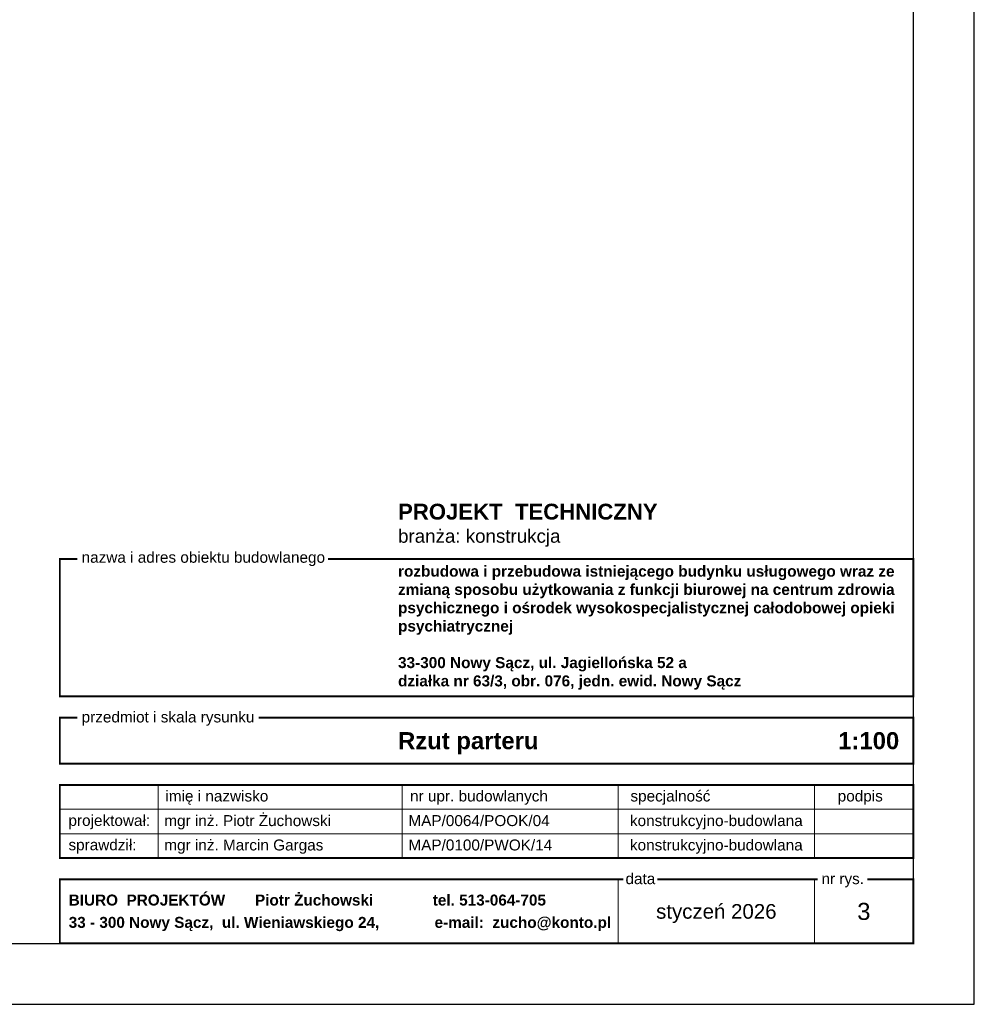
# Model space of a CAD drawing. Header units: inches. Extents: x 201967 to 338763, y -32705 to 30884.
# Tile 137 of 236: x 322512 to 324078, y 2834 to 4450. Entities that reach past the tile are written whole.
import ezdxf
from ezdxf.enums import TextEntityAlignment as Align

# ---------------------------------------------------------------- set-up
doc = ezdxf.new("R2010")
doc.units = ezdxf.units.IN
doc.header["$MEASUREMENT"] = 0
doc.layers.add('80 TABELA 1', color=7, linetype='Continuous', lineweight=18)
doc.styles.add('Arial-Bold', font='arialbd.ttf')
doc.styles.add('arialcce', font='arial.ttf')

# ---------------------------------------------------------------- blocks, each defined once
blk = doc.blocks.new('tabelka Jagielońska')
at = {"linetype": 'Continuous'}
for p, q in [((-1238.6, 260), (-1238.6, 140)), ((-838.8, 260), (-838.8, 140)), ((-484, 260), (-484, 140)), ((-162.4, 260), (-162.4, 140)), ((0, 220), (-1400, 220)), ((0, 180), (-1400, 180)), ((-484, 105), (-484, 0)), ((-162.4, 105), (-162.4, 0.6))]:
    blk.add_line(p, q, dxfattribs=at)
at = {"linetype": 'Continuous', "const_width": 3}
for points in [[(-1371.7, 630.8), (-1400, 630.8), (-1400, 405.4), (0, 405.4), (0, 630.8), (-960.2, 630.8)], [(-1371.7, 370.4), (-1400, 370.4), (-1400, 295), (0, 295), (0, 370.4), (-1073.9, 370.4)], [(-476, 105), (-1400, 105), (-1400, 0), (0, 0), (0, 105), (-75.3, 105)], [(-156.8, 105), (-419.9, 105)]]:
    blk.add_lwpolyline(points, dxfattribs=at)
blk.add_lwpolyline([(-1400, 140), (0, 140), (0, 260), (-1400, 260)], close=True, dxfattribs=at)
at = {"linetype": 'Continuous'}
for s, style, p in [('nazwa i adres obiektu budowlanego', 'arialcce', (-1364.4, 624.7)), ('przedmiot i skala rysunku', 'arialcce', (-1364.4, 362.6)), ('imię i nazwisko', 'arialcce', (-1227, 232.9)), ('nr upr. budowlanych', 'arialcce', (-825.6, 232.9)), ('specjalność', 'arialcce', (-464.1, 232.9)), ('podpis', 'arialcce', (-124.1, 232.9)), ('projektował:', 'arialcce', (-1386, 192.8)), ('mgr inż. Piotr Żuchowski', 'arialcce', (-1228.8, 192.5)), ('MAP/0064/POOK/04', 'arialcce', (-828.3, 192.5)), ('konstrukcyjno-budowlana', 'arialcce', (-464.9, 192.5)), ('sprawdził:', 'arialcce', (-1386, 152.8)), ('mgr inż. Marcin Gargas', 'arialcce', (-1228.8, 152.5)), ('MAP/0100/PWOK/14', 'arialcce', (-828.3, 152.5)), ('konstrukcyjno-budowlana', 'arialcce', (-464.9, 152.5)), ('data', 'arialcce', (-472.2, 97.2)), ('nr rys.', 'arialcce', (-150.7, 97.2)), ('BIURO  PROJEKTÓW       Piotr Żuchowski              tel. 513-064-705', 'Arial-Bold', (-1385.6, 62.1)), ('33 - 300 Nowy Sącz,  ul. Wieniawskiego 24,             e-mail:  zucho@konto.pl', 'Arial-Bold', (-1385.6, 25.5))]:
    blk.add_text(s, height=17.98, dxfattribs=dict(at, style=style)).set_placement(p)
at = {"linetype": 'Continuous', "style": 'arialcce'}
blk.add_text('styczeń 2026', height=24, dxfattribs=at).set_placement((-323.2, 52.5), align=Align.MIDDLE_CENTER)
at = {"attachment_point": 4, "style": 'Arial-Bold'}
for s, insert, char_height, width in [('PROJEKT  TECHNICZNY', (-845.3, 708.4), 26, 867.176), ('{\\fArial|b0|i0|c238|p34;branża: konstrukcja}', (-845.3, 665.2), 22, 867.176), ('\\pt252;{\\C0;rozbudowa i przebudowa istniejącego budynku usługowego wraz ze zmianą sposobu użytkowania z funkcji biurowej na centrum zdrowia psychicznego i ośrodek wysokospecjalistycznej całodobowej opieki psychiatrycznej\\P\\P\\ptz;}33-300 Nowy Sącz, ul. Jagiellońska 52 a\\P\\pt252;działka nr 63/3, obr. 076, jedn. ewid. Nowy Sącz', (-845.3, 518.1), 18, 846.397)]:
    blk.add_mtext(s, dxfattribs=dict(at, insert=insert, char_height=char_height, width=width))
at = {"linetype": 'Continuous', "style": 'Arial-Bold'}
blk.add_attdef('TEMAT RYSUNKU', text='', height=28, dxfattribs=at).set_placement((-845.3, 332.7), align=Align.MIDDLE_LEFT)
blk.add_attdef('SKALA', text='', height=28, dxfattribs=at).set_placement((-23.2, 332.7), align=Align.MIDDLE_RIGHT)
at = {"linetype": 'Continuous', "style": 'arialcce'}
for tag, p in [('nr rys.', (-81.2, 52.5)), ('NR', (-81.2, -29.4))]:
    blk.add_attdef(tag, text='', height=28, dxfattribs=at).set_placement(p, align=Align.MIDDLE)

msp = doc.modelspace()

# ---------------------------------------------------------------- linework, layer by layer
at = {"layer": 'Defpoints'}
for points in [[(316578.43, 2834.31), (324078.43, 2834.31), (324078.43, 7034.31), (316578.43, 7034.31)], [(316678.43, 2934.31), (323978.43, 2934.31), (323978.43, 6934.31), (316678.43, 6934.31)]]:
    msp.add_lwpolyline(points, close=True, dxfattribs=at)

# ---------------------------------------------------------------- block references
at = {"layer": '80 TABELA 1', "linetype": 'Continuous'}
ref = msp.add_blockref('tabelka Jagielońska', (323978.43, 2934.31), dxfattribs=at)
ref.add_attrib('nr rys.', '3', dxfattribs={"layer": '0', "linetype": 'Continuous', "height": 28, "style": 'arialcce'}).set_placement((323897.23, 2986.81), align=Align.MIDDLE)
ref.add_attrib('TEMAT RYSUNKU', 'Rzut parteru', dxfattribs={"layer": '0', "linetype": 'Continuous', "height": 28, "style": 'Arial-Bold'}).set_placement((323133.17, 3267.01), align=Align.MIDDLE_LEFT)
ref.add_attrib('SKALA', '1:100', dxfattribs={"layer": '0', "linetype": 'Continuous', "height": 28, "style": 'Arial-Bold'}).set_placement((323955.23, 3267.01), align=Align.MIDDLE_RIGHT)

doc.saveas('drawing.dxf')
